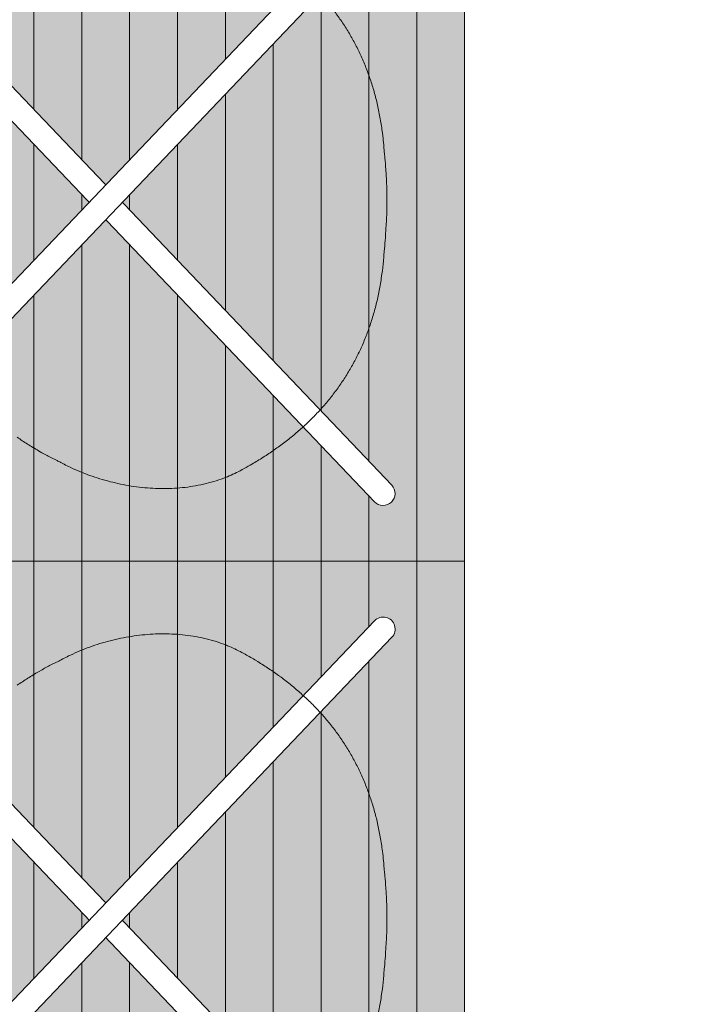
# Model space of a CAD drawing. Header units: metres. Extents: x -167 to 152, y -127 to 99.
# Tile 134 of 225: x -11.972 to -11.411, y -11.17 to -10.348. Entities that reach past the tile are written whole.
import ezdxf

# ---------------------------------------------------------------- set-up
doc = ezdxf.new("R2010")
doc.units = ezdxf.units.M
doc.linetypes.add('gestrichelt - 01', pattern=[2, 1, -1])
doc.linetypes.add('Raster 01', pattern=[2, 1, -1])
for name, color, linetype, lineweight, true_color in [('031_Metallbauarbeiten-350 Lamellendecke DS', 7, 'Continuous', 35, 0x666666), ('AV1-Bewegungsfläche', 7, 'gestrichelt - 01', 9, 0xd9d9d9), ('AV1-Einrichtung', 7, 'Continuous', 9, 0xa6a6a6), ('AV1-Raster', 7, 'Raster 01', 9, 0xa6a6a6)]:
    doc.layers.add(name, color=color, linetype=linetype, lineweight=lineweight, true_color=true_color)
for name, color, linetype, lineweight in [('_1.35m (3D)', 7, 'Continuous', 9), ('_OG 1 (2D)', 7, 'Continuous', 9), ('_OG 1 - DS (2D)', 7, 'Continuous', 9)]:
    doc.layers.add(name, color=color, linetype=linetype, lineweight=lineweight)

# ---------------------------------------------------------------- blocks, each defined once
blk = doc.blocks.new('Group-2')
at = {"layer": 'AV1-Raster'}
blk.add_line((1.35, -10.8), (-40.5, -10.8), dxfattribs=at)
blk = doc.blocks.new('1.35m (3D)')
at = {"layer": 'AV1-Raster', "color": 7}
blk.add_blockref('Group-2', (0, 0), dxfattribs=at)
blk = doc.blocks.new('OG 1 - DS (2D)')
at = {"layer": '031_Metallbauarbeiten-350 Lamellendecke DS', "linetype": 'Continuous', "lineweight": 0, "transparency": 33554508}
blk.add_hatch(color=254, dxfattribs=at).paths.add_polyline_path([(-13.25, -13.375), (-13.25, -12.675), (-10.65, -12.675), (-10.65, -13.375), (-8.239, -13.375), (-8.239, -8.225), (-13.4095, -8.225), (-13.4095, -13.375)])
at = {"layer": '031_Metallbauarbeiten-350 Lamellendecke DS', "linetype": 'Continuous', "lineweight": 9, "transparency": 33554508}
h = blk.add_hatch(dxfattribs=at)
h.set_pattern_fill('Lamellendecke', color=252, style=0, pattern_type=2)
h.set_pattern_definition([(90, (0, 0), (0.04, 0), [])])
h.paths.add_polyline_path([(-13.25, -13.375), (-13.25, -12.675), (-10.65, -12.675), (-10.65, -13.375), (-8.239, -13.375), (-8.239, -8.225), (-13.4095, -8.225), (-13.4095, -13.375)])
blk = doc.blocks.new('Jacobsen 1')
at = {"color": 255, "transparency": 33554559}
blk.add_wipeout([(0.17511, 0.25738), (0.17632, 0.25892), (0.1772, 0.26067), (0.17772, 0.26256), (0.17787, 0.26452), (0.17763, 0.26646), (0.17702, 0.26832), (0.17605, 0.27003), (0.17477, 0.27151), (0.17323, 0.27272), (0.17148, 0.2736), (0.16959, 0.27413), (0.16763, 0.27427), (0.16569, 0.27403), (0.16382, 0.27342), (0.16212, 0.27245), (0.16063, 0.27117), (-0.30319, -0.21556), (-0.3044, -0.21711), (-0.30528, -0.21886), (-0.30581, -0.22075), (-0.30595, -0.2227), (-0.30571, -0.22465), (-0.3051, -0.22651), (-0.30413, -0.22822), (-0.30285, -0.2297), (-0.30131, -0.23091), (-0.29956, -0.23179), (-0.29767, -0.23231), (-0.29571, -0.23246), (-0.29377, -0.23222), (-0.2919, -0.2316), (-0.2902, -0.23064), (-0.28871, -0.22936)], dxfattribs=at).dxf.layer = 'AV1-Einrichtung'
at = {"layer": 'AV1-Einrichtung', "flags": 128}
blk.add_lwpolyline([(0.17511, 0.25738, 0.414214), (0.17477, 0.27151, 0.414214), (0.16063, 0.27117), (-0.30319, -0.21556, 0.414214), (-0.30285, -0.2297, 0.414214), (-0.28871, -0.22936)], format="xyb", close=True, dxfattribs=at)
at = {"color": 255, "transparency": 33554559}
blk.add_wipeout([(0.16063, -0.22936), (0.16212, -0.23064), (0.16382, -0.2316), (0.16569, -0.23222), (0.16763, -0.23246), (0.16959, -0.23231), (0.17148, -0.23179), (0.17323, -0.23091), (0.17477, -0.2297), (0.17605, -0.22822), (0.17702, -0.22651), (0.17763, -0.22465), (0.17787, -0.2227), (0.17772, -0.22075), (0.1772, -0.21886), (0.17632, -0.21711), (0.17511, -0.21556), (-0.28871, 0.27117), (-0.28968, 0.27206), (-0.29075, 0.27281), (-0.2919, 0.27342), (-0.29313, 0.27387), (-0.29441, 0.27416), (-0.29571, 0.27427), (-0.29702, 0.27422), (-0.29831, 0.27399), (-0.29956, 0.2736), (-0.30074, 0.27305), (-0.30185, 0.27235), (-0.30285, 0.27151), (-0.30374, 0.27055), (-0.30449, 0.26948), (-0.3051, 0.26832), (-0.30555, 0.2671), (-0.30583, 0.26582), (-0.30595, 0.26452), (-0.3059, 0.26321), (-0.30567, 0.26192), (-0.30528, 0.26067), (-0.30473, 0.25949), (-0.30403, 0.25838), (-0.30319, 0.25738)], dxfattribs=at).dxf.layer = 'AV1-Einrichtung'
at = {"layer": 'AV1-Bewegungsfläche', "flags": 128}
blk.add_lwpolyline([(-0.36404, 0.32091), (-0.36404, -0.27909), (0.23596, -0.27909), (0.23596, 0.32091)], close=True, dxfattribs=at)
at = {"layer": 'AV1-Einrichtung', "flags": 128}
blk.add_lwpolyline([(0.16063, -0.22936, 0.414214), (0.17477, -0.2297, 0.414214), (0.17511, -0.21556), (-0.28871, 0.27117, 0.267949), (-0.29831, 0.27399, 0.267949), (-0.30555, 0.2671, 0.267949), (-0.30319, 0.25738)], format="xyb", close=True, dxfattribs=at)
for points in [[(-0.29899, 0.0195, 0.00089), (-0.29898, 0.01805), (-0.29893, 0.0133, 0.012412), (-0.29855, 0.00235), (-0.29803, -0.00644, 0.010712), (-0.29725, -0.016), (-0.29683, -0.02004, 0.000896), (-0.29668, -0.02151, 0.002691), (-0.29645, -0.02462), (-0.29616, -0.02841, 0.01762), (-0.29494, -0.03905), (-0.29437, -0.04287, 0.012291), (-0.29235, -0.05438), (-0.29233, -0.0545, 0.012618), (-0.2898, -0.06565), (-0.28977, -0.06575, 0.012937), (-0.28674, -0.07653), (-0.28671, -0.07663, 0.013195), (-0.28318, -0.08705), (-0.28315, -0.08713, 0.013384), (-0.27913, -0.0972), (-0.27911, -0.09726, 0.013497), (-0.2746, -0.10699), (-0.27458, -0.10703, 0.013531), (-0.2696, -0.11642), (-0.26959, -0.11645, 0.013488), (-0.26414, -0.1255), (-0.26413, -0.12552, 0.013359), (-0.25823, -0.13423, 0.013159), (-0.25187, -0.14263, 0.012891), (-0.24509, -0.15067), (-0.24508, -0.15068, 0.012563), (-0.23788, -0.15839), (-0.23787, -0.15841, 0.012185), (-0.23026, -0.16578), (-0.23024, -0.1658, 0.011767), (-0.22224, -0.17285), (-0.2222, -0.17288, 0.011319), (-0.21381, -0.17961), (-0.21377, -0.17964, 0.010851), (-0.205, -0.18606), (-0.20495, -0.18609, 0.010373), (-0.19581, -0.1922), (-0.19568, -0.19229, 0.009899), (-0.18632, -0.19801), (-0.18485, -0.19886, 0.008798), (-0.17825, -0.20257), (-0.17783, -0.20279, 0.010555), (-0.17192, -0.20581, 0.018383), (-0.16585, -0.20849), (-0.16482, -0.20889, 0.01768), (-0.15649, -0.21187), (-0.15648, -0.21187, 0.016838), (-0.14795, -0.21426), (-0.14794, -0.21426, 0.016028), (-0.13925, -0.21609), (-0.13924, -0.2161, 0.015261), (-0.13042, -0.21739), (-0.1304, -0.21739, 0.014556), (-0.12148, -0.21815), (-0.12147, -0.21816, 0.013922), (-0.11249, -0.21841), (-0.11247, -0.21841, 0.013369), (-0.10346, -0.21818), (-0.10345, -0.21818, 0.0129), (-0.09444, -0.21747), (-0.09443, -0.21747, 0.01252), (-0.08546, -0.2163), (-0.08545, -0.2163, 0.01223), (-0.07656, -0.21469), (-0.07655, -0.21469, 0.012031), (-0.06778, -0.21266), (-0.06776, -0.21266, 0.011929), (-0.05914, -0.21022), (-0.05911, -0.21021, 0.011923), (-0.05069, -0.2074), (-0.05065, -0.20738, 0.012019), (-0.04245, -0.20419), (-0.04241, -0.20417, 0.012222), (-0.03447, -0.20064), (-0.03298, -0.19993, 0.012563), (-0.02817, -0.19749), (-0.02674, -0.19672, 0.003237), (-0.02486, -0.19569, 0.002763), (-0.02235, -0.19448), (-0.01931, -0.19298, 0.01633), (-0.01086, -0.18847), (-0.00789, -0.18676, 0.010205), (0.00115, -0.1813), (0.00118, -0.18129, 0.009287), (0.00996, -0.17551, 0.00811)], [(0.00985, 0.21731, 0.009259), (0.00108, 0.22308), (0.00105, 0.2231, 0.010167), (-0.008, 0.22856), (-0.01097, 0.23027, 0.016227), (-0.01941, 0.23477), (-0.02246, 0.23627, 0.00274), (-0.02497, 0.23749, 0.003252), (-0.02685, 0.23852), (-0.02828, 0.23929, 0.012541), (-0.03308, 0.24172), (-0.03457, 0.24243, 0.012216), (-0.04251, 0.24597), (-0.04256, 0.24599, 0.012014), (-0.05075, 0.24918), (-0.0508, 0.24919, 0.011917), (-0.05922, 0.25201), (-0.05925, 0.25202, 0.011924), (-0.06786, 0.25446), (-0.06789, 0.25446, 0.012028), (-0.07665, 0.25649), (-0.07667, 0.2565, 0.012226), (-0.08556, 0.2581), (-0.08557, 0.25811, 0.012518), (-0.09454, 0.25927), (-0.09455, 0.25927, 0.012899), (-0.10355, 0.25998), (-0.10357, 0.25998, 0.01337), (-0.11258, 0.26022), (-0.11259, 0.26022, 0.013926), (-0.12157, 0.25996), (-0.12159, 0.25996, 0.014562), (-0.13051, 0.2592), (-0.13052, 0.2592, 0.015271), (-0.13934, 0.25791), (-0.13936, 0.25791, 0.016048), (-0.14805, 0.25608), (-0.14806, 0.25607, 0.016842), (-0.15658, 0.25368), (-0.15659, 0.25368, 0.017735), (-0.16491, 0.25071), (-0.16594, 0.2503, 0.018367), (-0.17201, 0.24763, 0.010455), (-0.17792, 0.24461), (-0.17957, 0.24372, 0.013689), (-0.18859, 0.23855), (-0.19116, 0.23698, 0.010195), (-0.20049, 0.23102), (-0.20054, 0.23098, 0.010622), (-0.2095, 0.22472), (-0.20955, 0.22468, 0.011095), (-0.21813, 0.21811), (-0.21817, 0.21808, 0.011552), (-0.22637, 0.21119), (-0.2264, 0.21116, 0.011984), (-0.2342, 0.20395), (-0.23422, 0.20393, 0.012381), (-0.24163, 0.19639), (-0.24164, 0.19637, 0.012734), (-0.24863, 0.18849, 0.013031), (-0.25521, 0.18027, 0.013265), (-0.26134, 0.17171), (-0.26134, 0.1717, 0.013428), (-0.26702, 0.16282), (-0.26703, 0.1628, 0.013513), (-0.27225, 0.15357), (-0.27226, 0.15354, 0.013519), (-0.27701, 0.14398), (-0.27703, 0.14393, 0.013445), (-0.28129, 0.13402), (-0.28132, 0.13396, 0.013294), (-0.2851, 0.12371), (-0.28512, 0.12362, 0.01307), (-0.28841, 0.11302), (-0.28844, 0.11292, 0.012782), (-0.29122, 0.10196), (-0.29124, 0.10185, 0.012438), (-0.29352, 0.09052), (-0.29354, 0.09039, 0.012046), (-0.2953, 0.0787), (-0.29559, 0.07636, 0.011594), (-0.29638, 0.0687), (-0.29656, 0.06641, 0.002788), (-0.29678, 0.06331, 0.000929), (-0.29694, 0.06184), (-0.29736, 0.0578, 0.010999), (-0.29814, 0.04825), (-0.29867, 0.03946, 0.012725), (-0.29904, 0.02851), (-0.29908, 0.02376, 0.000914), (-0.29909, 0.02231), (-0.29899, 0.0195)]]:
    blk.add_lwpolyline(points, format="xyb", dxfattribs=at)
blk = doc.blocks.new('Group-75')
at = {"layer": 'AV1-Einrichtung', "color": 253, "transparency": 33554610, "xscale": -1}
blk.add_blockref('Jacobsen 1', (-11.96404, -10.52091), dxfattribs=at)
blk.add_blockref('Jacobsen 1', (-11.96404, -11.12091), dxfattribs=at)
at = {"color": 255, "transparency": 33554559}
blk.add_wipeout([(-11.6, -12), (-11.6, -9.6), (-10, -9.6), (-10, -12)], dxfattribs=at).dxf.layer = 'AV1-Einrichtung'
at = {"layer": 'AV1-Einrichtung', "flags": 128}
blk.add_lwpolyline([(-11.6, -12), (-11.6, -9.6), (-10, -9.6), (-10, -12)], close=True, dxfattribs=at)
blk = doc.blocks.new('OG 1 (2D)')
at = {"layer": 'AV1-Einrichtung', "color": 7}
blk.add_blockref('Group-75', (0, 0), dxfattribs=at)

msp = doc.modelspace()

# ---------------------------------------------------------------- block references
at = {"layer": '_1.35m (3D)'}
msp.add_blockref('1.35m (3D)', (0, 0), dxfattribs=at)

# ---------------------------------------------------------------- next in the draw order: block references
at = {"layer": '_OG 1 - DS (2D)'}
msp.add_blockref('OG 1 - DS (2D)', (0, 0), dxfattribs=at)

# ---------------------------------------------------------------- next in the draw order: block references
at = {"layer": '_OG 1 (2D)'}
msp.add_blockref('OG 1 (2D)', (0, 0), dxfattribs=at)

doc.saveas('drawing.dxf')
